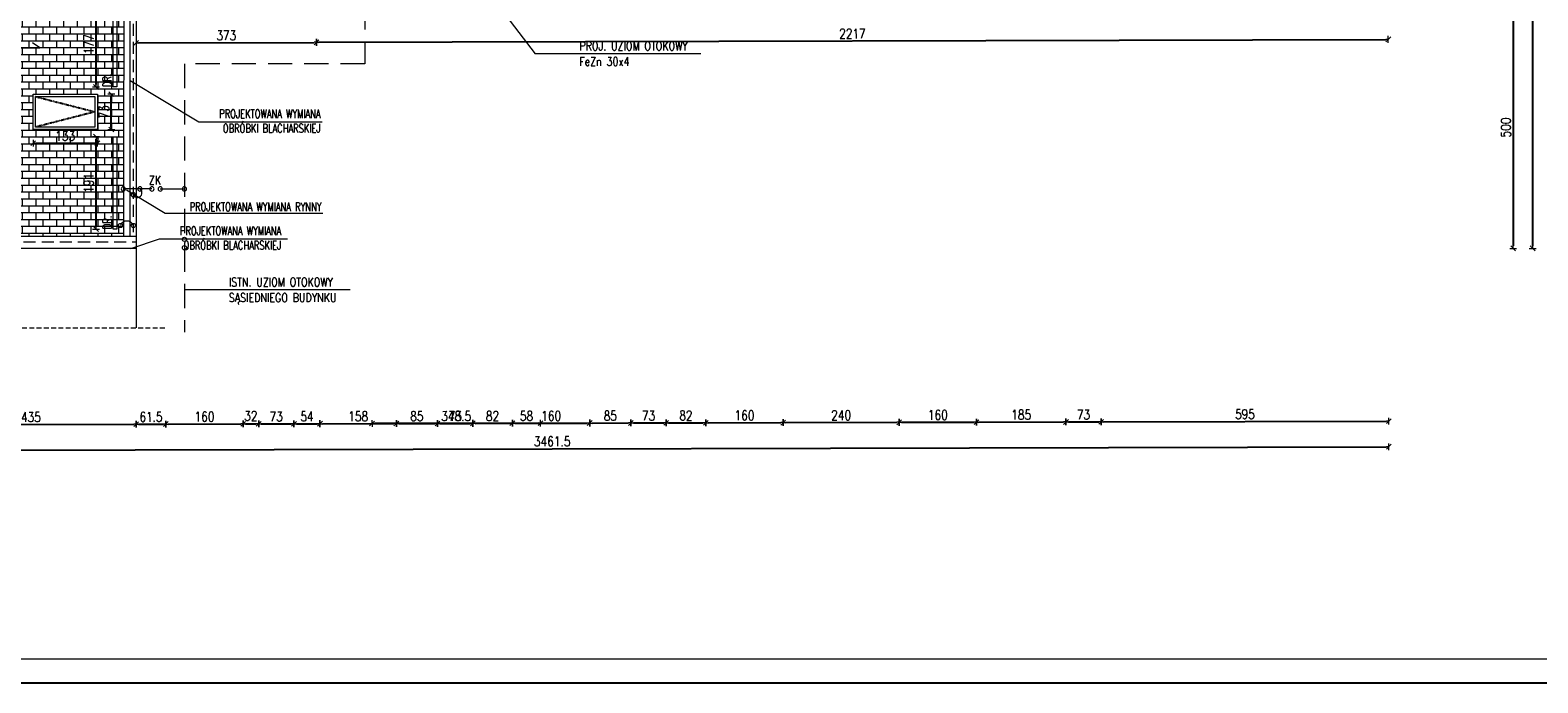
# Model space of a CAD drawing. Header units: millimetres. Extents: x 5973 to 39040, y 4443 to 37727.
# Tile 41 of 52: x 16274 to 19393, y 19708 to 21059. Entities that reach past the tile are written whole.
import ezdxf
from ezdxf.enums import TextEntityAlignment as Align

# ---------------------------------------------------------------- set-up
doc = ezdxf.new("R2010")
doc.units = ezdxf.units.MM
for name, pattern in [('DASHDOT', [1, 0.5, -0.25, 0, -0.25]), ('DASHED', [0.75, 0.5, -0.25]), ('HIDDEN', [0.375, 0.25, -0.125])]:
    doc.linetypes.add(name, pattern=pattern)
for name, color, linetype, lineweight in [('!MODUS_OPIS', 3, 'Continuous', 13), ('_MODUS - Ramka', 1, 'Continuous', 15), ('Cienka', 3, 'Continuous', 9), ('E_0', 4, 'Continuous', 15), ('Widok', 1, 'Continuous', 15), ('WYMIAROWANIE', 1, 'Continuous', 18)]:
    doc.layers.add(name, color=color, linetype=linetype, lineweight=lineweight)
for name, color, linetype in [('E_OSP', 2, 'Continuous'), ('INSTALACJA ODGROMOWA', 7, 'Continuous'), ('OSIE', 1, 'DASHDOT')]:
    doc.layers.add(name, color=color, linetype=linetype)
doc.styles.add('ROMANS', font='romans.shx', dxfattribs={"width": 0.8})
doc.styles.add('TXT', font='simplex.shx', dxfattribs={"width": 0.8})
doc.dimstyles.new('DIM100', dxfattribs={"dimscale": 5, "dimtxt": 4, "dimasz": 1, "dimexe": 0, "dimexo": 0, "dimgap": 1, "dimtad": 1, "dimdec": 4, "dimrnd": 0.5, "dimdsep": 46, "dimtxsty": 'TXT', "dimblk1": 'TICK1', "dimblk2": 'TICK1', "dimsah": 1, "dimcen": 0, "dimse1": 1, "dimse2": 1, "dimclrd": 1, "dimclre": 7, "dimclrt": 9, "dimadec": 0, "dimazin": 0, "dimtfac": 1, "dimtdec": 4, "dimtmove": 2, "dimatfit": 3, "dimldrblk": 'TICK1', "dimfxl": 1, "dimtolj": 1, "dimarcsym": 0})

# ---------------------------------------------------------------- blocks, each defined once
blk = doc.blocks.new('TICK1')
at = {"color": 2}
blk.add_line((-1, -1), (1, 1), dxfattribs=at)
at = {"color": 0}
for p, q in [((0, 0), (-1, 0)), ((0, -1.4), (0, 1.4))]:
    blk.add_line(p, q, dxfattribs=at)
blk = doc.blocks.new('*D171')
at = {"layer": 'Defpoints', "color": 0, "transparency": 16777216}
for p in [(16986.8, 21107.6), (16633.8, 20607.6), (19341.8, 20607.6)]:
    blk.add_point(p, dxfattribs=at)
at = {"layer": 'WYMIAROWANIE', "color": 1, "lineweight": -2, "transparency": 16777216}
blk.add_line((19341.8, 21102.6), (19341.8, 20612.6), dxfattribs=at)
at = {"layer": 'WYMIAROWANIE', "color": 1, "lineweight": -2, "transparency": 16777216, "xscale": 5, "yscale": 5, "zscale": 5}
for p, rotation in [((19341.8, 21107.6), 90), ((19341.8, 20607.6), 270)]:
    blk.add_blockref('TICK1', p, dxfattribs=dict(at, rotation=rotation))
at = {"layer": 'WYMIAROWANIE', "color": 9, "transparency": 16777216, "insert": (19326.8, 20857.6), "char_height": 20, "attachment_point": 5, "rotation": 90, "style": 'TXT'}
blk.add_mtext('\\A1;500', dxfattribs=at)
blk = doc.blocks.new('*D172')
at = {"layer": 'Defpoints', "color": 0, "transparency": 16777216}
for p in [(16650, 23125.7), (19382.3, 23125.7), (16650, 20607.6)]:
    blk.add_point(p, dxfattribs=at)
at = {"layer": 'WYMIAROWANIE', "color": 1, "lineweight": -2, "transparency": 16777216}
blk.add_line((19382.3, 20612.6), (19382.3, 23120.7), dxfattribs=at)
at = {"layer": 'WYMIAROWANIE', "color": 1, "lineweight": -2, "transparency": 16777216, "xscale": 5, "yscale": 5, "zscale": 5}
for p, rotation in [((19382.3, 23125.7), 90), ((19382.3, 20607.6), 270)]:
    blk.add_blockref('TICK1', p, dxfattribs=dict(at, rotation=rotation))
at = {"layer": 'WYMIAROWANIE', "color": 9, "transparency": 16777216, "insert": (19367.3, 21866.6), "char_height": 20, "attachment_point": 5, "rotation": 90, "style": 'TXT'}
blk.add_mtext('\\A1;2518', dxfattribs=at)
blk = doc.blocks.new('*D186')
at = {"layer": 'Defpoints', "color": 0, "transparency": 16777216}
for p in [(16058, 20300.3), (16493.1, 20299.2), (16493.3, 20243.9)]:
    blk.add_point(p, dxfattribs=at)
at = {"layer": 'WYMIAROWANIE', "color": 1, "lineweight": -2, "transparency": 16777216}
blk.add_line((16063.2, 20242.8), (16488.3, 20243.9), dxfattribs=at)
at = {"layer": 'WYMIAROWANIE', "color": 1, "lineweight": -2, "transparency": 16777216, "xscale": 5, "yscale": 5, "zscale": 5}
for p, rotation in [((16058.2, 20242.8), 180.1361048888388), ((16493.3, 20243.9), 0.1361048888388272)]:
    blk.add_blockref('TICK1', p, dxfattribs=dict(at, rotation=rotation))
at = {"layer": 'WYMIAROWANIE', "color": 9, "transparency": 16777216, "insert": (16275.7, 20258.3), "char_height": 20, "attachment_point": 5, "rotation": 0.1361, "style": 'TXT'}
blk.add_mtext('\\A1;435', dxfattribs=at)
blk = doc.blocks.new('*D187')
at = {"layer": 'Defpoints', "color": 0, "transparency": 16777216}
for p in [(16553, 20969.1), (16493.1, 20299.2), (16554.7, 20244)]:
    blk.add_point(p, dxfattribs=at)
at = {"layer": 'WYMIAROWANIE', "color": 1, "lineweight": -2, "transparency": 16777216}
blk.add_line((16498.3, 20243.9), (16549.7, 20244), dxfattribs=at)
at = {"layer": 'WYMIAROWANIE', "color": 1, "lineweight": -2, "transparency": 16777216, "xscale": 5, "yscale": 5, "zscale": 5}
for p, rotation in [((16493.3, 20243.9), 180.1361048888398), ((16554.7, 20244), 0.136104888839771)]:
    blk.add_blockref('TICK1', p, dxfattribs=dict(at, rotation=rotation))
at = {"layer": 'WYMIAROWANIE', "color": 9, "transparency": 16777216, "insert": (16524, 20258.9), "char_height": 20, "attachment_point": 5, "rotation": 0.1361, "style": 'TXT'}
blk.add_mtext('\\A1;61.5', dxfattribs=at)
blk = doc.blocks.new('*D188')
at = {"layer": 'Defpoints', "color": 0, "transparency": 16777216}
for p in [(16553, 20969.1), (16713, 20969.1), (16714.7, 20244.4)]:
    blk.add_point(p, dxfattribs=at)
at = {"layer": 'WYMIAROWANIE', "color": 1, "lineweight": -2, "transparency": 16777216}
blk.add_line((16559.7, 20244), (16709.7, 20244.4), dxfattribs=at)
at = {"layer": 'WYMIAROWANIE', "color": 1, "lineweight": -2, "transparency": 16777216, "xscale": 5, "yscale": 5, "zscale": 5}
for p, rotation in [((16554.7, 20244), 180.1361048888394), ((16714.7, 20244.4), 0.1361048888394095)]:
    blk.add_blockref('TICK1', p, dxfattribs=dict(at, rotation=rotation))
at = {"layer": 'WYMIAROWANIE', "color": 9, "transparency": 16777216, "insert": (16634.7, 20259.2), "char_height": 20, "attachment_point": 5, "rotation": 0.1361, "style": 'TXT'}
blk.add_mtext('\\A1;160', dxfattribs=at)
blk = doc.blocks.new('*D189')
at = {"layer": 'Defpoints', "color": 0, "transparency": 16777216}
for p in [(16744.9, 21024.3), (16713, 20969.1), (16746.8, 20244.5)]:
    blk.add_point(p, dxfattribs=at)
at = {"layer": 'WYMIAROWANIE', "color": 1, "lineweight": -2, "transparency": 16777216}
blk.add_line((16719.7, 20244.4), (16741.8, 20244.5), dxfattribs=at)
at = {"layer": 'WYMIAROWANIE', "color": 1, "lineweight": -2, "transparency": 16777216, "xscale": 5, "yscale": 5, "zscale": 5}
for p, rotation in [((16714.7, 20244.4), 180.1361048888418), ((16746.8, 20244.5), 0.1361048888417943)]:
    blk.add_blockref('TICK1', p, dxfattribs=dict(at, rotation=rotation))
at = {"layer": 'WYMIAROWANIE', "color": 9, "transparency": 16777216, "insert": (16730.8, 20260.8), "char_height": 20, "attachment_point": 5, "rotation": 0.1361, "style": 'TXT'}
blk.add_mtext('\\A1;32', dxfattribs=at)
blk = doc.blocks.new('*D190')
at = {"layer": 'Defpoints', "color": 0, "transparency": 16777216}
for p in [(16744.9, 21024.3), (16817.9, 21024.3), (16819.8, 20244.6)]:
    blk.add_point(p, dxfattribs=at)
at = {"layer": 'WYMIAROWANIE', "color": 1, "lineweight": -2, "transparency": 16777216}
blk.add_line((16751.8, 20244.5), (16814.8, 20244.6), dxfattribs=at)
at = {"layer": 'WYMIAROWANIE', "color": 1, "lineweight": -2, "transparency": 16777216, "xscale": 5, "yscale": 5, "zscale": 5}
for p, rotation in [((16746.8, 20244.5), 180.1361048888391), ((16819.8, 20244.6), 0.1361048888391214)]:
    blk.add_blockref('TICK1', p, dxfattribs=dict(at, rotation=rotation))
at = {"layer": 'WYMIAROWANIE', "color": 9, "transparency": 16777216, "insert": (16783.2, 20259.6), "char_height": 20, "attachment_point": 5, "rotation": 0.1361, "style": 'TXT'}
blk.add_mtext('\\A1;73', dxfattribs=at)
blk = doc.blocks.new('*D191')
at = {"layer": 'Defpoints', "color": 0, "transparency": 16777216}
for p in [(16817.9, 21024.3), (16871.9, 20971.2), (16873.6, 20244.8)]:
    blk.add_point(p, dxfattribs=at)
at = {"layer": 'WYMIAROWANIE', "color": 1, "lineweight": -2, "transparency": 16777216}
blk.add_line((16824.8, 20244.7), (16868.6, 20244.8), dxfattribs=at)
at = {"layer": 'WYMIAROWANIE', "color": 1, "lineweight": -2, "transparency": 16777216, "xscale": 5, "yscale": 5, "zscale": 5}
for p, rotation in [((16819.8, 20244.6), 180.1361048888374), ((16873.6, 20244.8), 0.1361048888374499)]:
    blk.add_blockref('TICK1', p, dxfattribs=dict(at, rotation=rotation))
at = {"layer": 'WYMIAROWANIE', "color": 9, "transparency": 16777216, "insert": (16846.7, 20259.7), "char_height": 20, "attachment_point": 5, "rotation": 0.1361, "style": 'TXT'}
blk.add_mtext('\\A1;54', dxfattribs=at)
blk = doc.blocks.new('*D192')
at = {"layer": 'Defpoints', "color": 0, "transparency": 16777216}
for p in [(16871.9, 20971.2), (17029.9, 20969.1), (17031.6, 20245.1)]:
    blk.add_point(p, dxfattribs=at)
at = {"layer": 'WYMIAROWANIE', "color": 1, "lineweight": -2, "transparency": 16777216}
blk.add_line((16878.6, 20244.8), (17026.6, 20245.1), dxfattribs=at)
at = {"layer": 'WYMIAROWANIE', "color": 1, "lineweight": -2, "transparency": 16777216, "xscale": 5, "yscale": 5, "zscale": 5}
for p, rotation in [((16873.6, 20244.8), 180.1361048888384), ((17031.6, 20245.1), 0.1361048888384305)]:
    blk.add_blockref('TICK1', p, dxfattribs=dict(at, rotation=rotation))
at = {"layer": 'WYMIAROWANIE', "color": 9, "transparency": 16777216, "insert": (16952.6, 20260), "char_height": 20, "attachment_point": 5, "rotation": 0.1361, "style": 'TXT'}
blk.add_mtext('\\A1;158', dxfattribs=at)
blk = doc.blocks.new('*D193')
at = {"layer": 'Defpoints', "color": 0, "transparency": 16777216}
for p in [(17114.9, 21024.3), (17029.9, 20969.1), (17116.8, 20245.3)]:
    blk.add_point(p, dxfattribs=at)
at = {"layer": 'WYMIAROWANIE', "color": 1, "lineweight": -2, "transparency": 16777216}
blk.add_line((17036.6, 20245.2), (17111.8, 20245.3), dxfattribs=at)
at = {"layer": 'WYMIAROWANIE', "color": 1, "lineweight": -2, "transparency": 16777216, "xscale": 5, "yscale": 5, "zscale": 5}
for p, rotation in [((17031.6, 20245.1), 180.1361048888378), ((17116.8, 20245.3), 0.1361048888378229)]:
    blk.add_blockref('TICK1', p, dxfattribs=dict(at, rotation=rotation))
at = {"layer": 'WYMIAROWANIE', "color": 9, "transparency": 16777216, "insert": (17074.2, 20260.2), "char_height": 20, "attachment_point": 5, "rotation": 0.1361, "style": 'TXT'}
blk.add_mtext('\\A1;85', dxfattribs=at)
blk = doc.blocks.new('*D194')
at = {"layer": 'Defpoints', "color": 0, "transparency": 16777216}
for p in [(17114.9, 21024.3), (17187.9, 21024.3), (17189.8, 20245.5)]:
    blk.add_point(p, dxfattribs=at)
at = {"layer": 'WYMIAROWANIE', "color": 1, "lineweight": -2, "transparency": 16777216}
blk.add_line((17121.8, 20245.4), (17184.8, 20245.5), dxfattribs=at)
at = {"layer": 'WYMIAROWANIE', "color": 1, "lineweight": -2, "transparency": 16777216, "xscale": 5, "yscale": 5, "zscale": 5}
for p, rotation in [((17116.8, 20245.3), 180.1361048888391), ((17189.8, 20245.5), 0.1361048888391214)]:
    blk.add_blockref('TICK1', p, dxfattribs=dict(at, rotation=rotation))
at = {"layer": 'WYMIAROWANIE', "color": 9, "transparency": 16777216, "insert": (17153.2, 20260.4), "char_height": 20, "attachment_point": 5, "rotation": 0.1361, "style": 'TXT'}
blk.add_mtext('\\A1;73', dxfattribs=at)
blk = doc.blocks.new('*D195')
at = {"layer": 'Defpoints', "color": 0, "transparency": 16777216}
for p in [(17187.9, 21024.3), (17269.9, 20969.1), (17271.6, 20245.7)]:
    blk.add_point(p, dxfattribs=at)
at = {"layer": 'WYMIAROWANIE', "color": 1, "lineweight": -2, "transparency": 16777216}
blk.add_line((17194.8, 20245.5), (17266.6, 20245.7), dxfattribs=at)
at = {"layer": 'WYMIAROWANIE', "color": 1, "lineweight": -2, "transparency": 16777216, "xscale": 5, "yscale": 5, "zscale": 5}
for p, rotation in [((17189.8, 20245.5), 180.1361048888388), ((17271.6, 20245.7), 0.1361048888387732)]:
    blk.add_blockref('TICK1', p, dxfattribs=dict(at, rotation=rotation))
at = {"layer": 'WYMIAROWANIE', "color": 9, "transparency": 16777216, "insert": (17230.7, 20260.6), "char_height": 20, "attachment_point": 5, "rotation": 0.1361, "style": 'TXT'}
blk.add_mtext('\\A1;82', dxfattribs=at)
blk = doc.blocks.new('*D196')
at = {"layer": 'Defpoints', "color": 0, "transparency": 16777216}
for p in [(17269.9, 20969.1), (17429.9, 20969.1), (17431.6, 20246.1)]:
    blk.add_point(p, dxfattribs=at)
at = {"layer": 'WYMIAROWANIE', "color": 1, "lineweight": -2, "transparency": 16777216}
blk.add_line((17276.6, 20245.7), (17426.6, 20246.1), dxfattribs=at)
at = {"layer": 'WYMIAROWANIE', "color": 1, "lineweight": -2, "transparency": 16777216, "xscale": 5, "yscale": 5, "zscale": 5}
for p, rotation in [((17271.6, 20245.7), 180.1361048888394), ((17431.6, 20246.1), 0.1361048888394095)]:
    blk.add_blockref('TICK1', p, dxfattribs=dict(at, rotation=rotation))
at = {"layer": 'WYMIAROWANIE', "color": 9, "transparency": 16777216, "insert": (17351.6, 20260.9), "char_height": 20, "attachment_point": 5, "rotation": 0.1361, "style": 'TXT'}
blk.add_mtext('\\A1;160', dxfattribs=at)
blk = doc.blocks.new('*D197')
at = {"layer": 'Defpoints', "color": 0, "transparency": 16777216}
for p in [(17514.9, 21024.3), (17429.9, 20969.1), (17516.8, 20246.3)]:
    blk.add_point(p, dxfattribs=at)
at = {"layer": 'WYMIAROWANIE', "color": 1, "lineweight": -2, "transparency": 16777216}
blk.add_line((17436.6, 20246.1), (17511.8, 20246.3), dxfattribs=at)
at = {"layer": 'WYMIAROWANIE', "color": 1, "lineweight": -2, "transparency": 16777216, "xscale": 5, "yscale": 5, "zscale": 5}
for p, rotation in [((17431.6, 20246.1), 180.1361048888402), ((17516.8, 20246.3), 0.1361048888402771)]:
    blk.add_blockref('TICK1', p, dxfattribs=dict(at, rotation=rotation))
at = {"layer": 'WYMIAROWANIE', "color": 9, "transparency": 16777216, "insert": (17474.2, 20261.2), "char_height": 20, "attachment_point": 5, "rotation": 0.1361, "style": 'TXT'}
blk.add_mtext('\\A1;85', dxfattribs=at)
blk = doc.blocks.new('*D198')
at = {"layer": 'Defpoints', "color": 0, "transparency": 16777216}
for p in [(17514.9, 21024.3), (17587.9, 21024.3), (17589.8, 20246.5)]:
    blk.add_point(p, dxfattribs=at)
at = {"layer": 'WYMIAROWANIE', "color": 1, "lineweight": -2, "transparency": 16777216}
blk.add_line((17521.8, 20246.3), (17584.8, 20246.5), dxfattribs=at)
at = {"layer": 'WYMIAROWANIE', "color": 1, "lineweight": -2, "transparency": 16777216, "xscale": 5, "yscale": 5, "zscale": 5}
for p, rotation in [((17516.8, 20246.3), 180.1361048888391), ((17589.8, 20246.5), 0.1361048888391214)]:
    blk.add_blockref('TICK1', p, dxfattribs=dict(at, rotation=rotation))
at = {"layer": 'WYMIAROWANIE', "color": 9, "transparency": 16777216, "insert": (17553.2, 20261.4), "char_height": 20, "attachment_point": 5, "rotation": 0.1361, "style": 'TXT'}
blk.add_mtext('\\A1;73', dxfattribs=at)
blk = doc.blocks.new('*D199')
at = {"layer": 'Defpoints', "color": 0, "transparency": 16777216}
for p in [(17587.9, 21024.3), (17669.9, 20969.1), (17671.6, 20246.7)]:
    blk.add_point(p, dxfattribs=at)
at = {"layer": 'WYMIAROWANIE', "color": 1, "lineweight": -2, "transparency": 16777216}
blk.add_line((17594.8, 20246.5), (17666.6, 20246.7), dxfattribs=at)
at = {"layer": 'WYMIAROWANIE', "color": 1, "lineweight": -2, "transparency": 16777216, "xscale": 5, "yscale": 5, "zscale": 5}
for p, rotation in [((17589.8, 20246.5), 180.1361048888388), ((17671.6, 20246.7), 0.1361048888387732)]:
    blk.add_blockref('TICK1', p, dxfattribs=dict(at, rotation=rotation))
at = {"layer": 'WYMIAROWANIE', "color": 9, "transparency": 16777216, "insert": (17630.7, 20261.6), "char_height": 20, "attachment_point": 5, "rotation": 0.1361, "style": 'TXT'}
blk.add_mtext('\\A1;82', dxfattribs=at)
blk = doc.blocks.new('*D200')
at = {"layer": 'Defpoints', "color": 0, "transparency": 16777216}
for p in [(17669.9, 20969.1), (17829.9, 20969.1), (17831.6, 20247)]:
    blk.add_point(p, dxfattribs=at)
at = {"layer": 'WYMIAROWANIE', "color": 1, "lineweight": -2, "transparency": 16777216}
blk.add_line((17676.6, 20246.7), (17826.6, 20247), dxfattribs=at)
at = {"layer": 'WYMIAROWANIE', "color": 1, "lineweight": -2, "transparency": 16777216, "xscale": 5, "yscale": 5, "zscale": 5}
for p, rotation in [((17671.6, 20246.7), 180.1361048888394), ((17831.6, 20247), 0.1361048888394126)]:
    blk.add_blockref('TICK1', p, dxfattribs=dict(at, rotation=rotation))
at = {"layer": 'WYMIAROWANIE', "color": 9, "transparency": 16777216, "insert": (17751.6, 20261.9), "char_height": 20, "attachment_point": 5, "rotation": 0.1361, "style": 'TXT'}
blk.add_mtext('\\A1;160', dxfattribs=at)
blk = doc.blocks.new('*D201')
at = {"layer": 'Defpoints', "color": 0, "transparency": 16777216}
for p in [(17829.9, 20969.1), (18069.9, 20969.1), (18071.6, 20247.6)]:
    blk.add_point(p, dxfattribs=at)
at = {"layer": 'WYMIAROWANIE', "color": 1, "lineweight": -2, "transparency": 16777216}
blk.add_line((17836.6, 20247.1), (18066.6, 20247.6), dxfattribs=at)
at = {"layer": 'WYMIAROWANIE', "color": 1, "lineweight": -2, "transparency": 16777216, "xscale": 5, "yscale": 5, "zscale": 5}
for p, rotation in [((17831.6, 20247), 180.1361048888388), ((18071.6, 20247.6), 0.1361048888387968)]:
    blk.add_blockref('TICK1', p, dxfattribs=dict(at, rotation=rotation))
at = {"layer": 'WYMIAROWANIE', "color": 9, "transparency": 16777216, "insert": (17951.6, 20262.3), "char_height": 20, "attachment_point": 5, "rotation": 0.1361, "style": 'TXT'}
blk.add_mtext('\\A1;240', dxfattribs=at)
blk = doc.blocks.new('*D202')
at = {"layer": 'Defpoints', "color": 0, "transparency": 16777216}
for p in [(18069.9, 20969.1), (18229.9, 20969.1), (18231.6, 20248)]:
    blk.add_point(p, dxfattribs=at)
at = {"layer": 'WYMIAROWANIE', "color": 1, "lineweight": -2, "transparency": 16777216}
blk.add_line((18076.6, 20247.6), (18226.6, 20248), dxfattribs=at)
at = {"layer": 'WYMIAROWANIE', "color": 1, "lineweight": -2, "transparency": 16777216, "xscale": 5, "yscale": 5, "zscale": 5}
for p, rotation in [((18071.6, 20247.6), 180.1361048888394), ((18231.6, 20248), 0.1361048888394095)]:
    blk.add_blockref('TICK1', p, dxfattribs=dict(at, rotation=rotation))
at = {"layer": 'WYMIAROWANIE', "color": 9, "transparency": 16777216, "insert": (18151.6, 20262.8), "char_height": 20, "attachment_point": 5, "rotation": 0.1361, "style": 'TXT'}
blk.add_mtext('\\A1;160', dxfattribs=at)
blk = doc.blocks.new('*D203')
at = {"layer": 'Defpoints', "color": 0, "transparency": 16777216}
for p in [(18414.9, 21024.3), (18229.9, 20969.1), (18416.8, 20248.4)]:
    blk.add_point(p, dxfattribs=at)
at = {"layer": 'WYMIAROWANIE', "color": 1, "lineweight": -2, "transparency": 16777216}
blk.add_line((18236.6, 20248), (18411.8, 20248.4), dxfattribs=at)
at = {"layer": 'WYMIAROWANIE', "color": 1, "lineweight": -2, "transparency": 16777216, "xscale": 5, "yscale": 5, "zscale": 5}
for p, rotation in [((18231.6, 20248), 180.1361048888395), ((18416.8, 20248.4), 0.1361048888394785)]:
    blk.add_blockref('TICK1', p, dxfattribs=dict(at, rotation=rotation))
at = {"layer": 'WYMIAROWANIE', "color": 9, "transparency": 16777216, "insert": (18324.1, 20263.2), "char_height": 20, "attachment_point": 5, "rotation": 0.1361, "style": 'TXT'}
blk.add_mtext('\\A1;185', dxfattribs=at)
blk = doc.blocks.new('*D204')
at = {"layer": 'Defpoints', "color": 0, "transparency": 16777216}
for p in [(18414.9, 21024.3), (18487.9, 21024.3), (18489.7, 20248.6)]:
    blk.add_point(p, dxfattribs=at)
at = {"layer": 'WYMIAROWANIE', "color": 1, "lineweight": -2, "transparency": 16777216}
blk.add_line((18421.8, 20248.4), (18484.7, 20248.6), dxfattribs=at)
at = {"layer": 'WYMIAROWANIE', "color": 1, "lineweight": -2, "transparency": 16777216, "xscale": 5, "yscale": 5, "zscale": 5}
for p, rotation in [((18416.8, 20248.4), 180.1361048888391), ((18489.7, 20248.6), 0.1361048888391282)]:
    blk.add_blockref('TICK1', p, dxfattribs=dict(at, rotation=rotation))
at = {"layer": 'WYMIAROWANIE', "color": 9, "transparency": 16777216, "insert": (18453.2, 20263.5), "char_height": 20, "attachment_point": 5, "rotation": 0.1361, "style": 'TXT'}
blk.add_mtext('\\A1;73', dxfattribs=at)
blk = doc.blocks.new('*D205')
at = {"layer": 'Defpoints', "color": 0, "transparency": 16777216}
for p in [(18487.9, 21024.3), (19082.9, 20944), (19084.6, 20250)]:
    blk.add_point(p, dxfattribs=at)
at = {"layer": 'WYMIAROWANIE', "color": 1, "lineweight": -2, "transparency": 16777216}
blk.add_line((18494.7, 20248.6), (19079.6, 20250), dxfattribs=at)
at = {"layer": 'WYMIAROWANIE', "color": 1, "lineweight": -2, "transparency": 16777216, "xscale": 5, "yscale": 5, "zscale": 5}
for p, rotation in [((18489.7, 20248.6), 180.1361048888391), ((19084.6, 20250), 0.1361048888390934)]:
    blk.add_blockref('TICK1', p, dxfattribs=dict(at, rotation=rotation))
at = {"layer": 'WYMIAROWANIE', "color": 9, "transparency": 16777216, "insert": (18787.1, 20264.3), "char_height": 20, "attachment_point": 5, "rotation": 0.1361, "style": 'TXT'}
blk.add_mtext('\\A1;595', dxfattribs=at)
blk = doc.blocks.new('*D206')
at = {"layer": 'Defpoints', "color": 0, "transparency": 16777216}
for p in [(15622.9, 20258.2), (19084.4, 20266.4), (19084.6, 20197.1)]:
    blk.add_point(p, dxfattribs=at)
at = {"layer": 'WYMIAROWANIE', "color": 1, "lineweight": -2, "transparency": 16777216}
blk.add_line((15628.1, 20188.9), (19079.6, 20197.1), dxfattribs=at)
at = {"layer": 'WYMIAROWANIE', "color": 1, "lineweight": -2, "transparency": 16777216, "xscale": 5, "yscale": 5, "zscale": 5}
for p, rotation in [((15623.1, 20188.9), 180.1361048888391), ((19084.6, 20197.1), 0.1361048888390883)]:
    blk.add_blockref('TICK1', p, dxfattribs=dict(at, rotation=rotation))
at = {"layer": 'WYMIAROWANIE', "color": 9, "transparency": 16777216, "insert": (17353.8, 20208), "char_height": 20, "attachment_point": 5, "rotation": 0.1361, "style": 'TXT'}
blk.add_mtext('\\A1;3461.5', dxfattribs=at)
blk = doc.blocks.new('*D207')
at = {"layer": 'Defpoints', "color": 0, "transparency": 16777216}
for p in [(16493.1, 21087.6), (16866.1, 21088.7), (16866.3, 21034)]:
    blk.add_point(p, dxfattribs=at)
at = {"layer": 'WYMIAROWANIE', "color": 1, "lineweight": -2, "transparency": 16777216}
blk.add_line((16498.3, 21032.9), (16861.3, 21033.9), dxfattribs=at)
at = {"layer": 'WYMIAROWANIE', "color": 1, "lineweight": -2, "transparency": 16777216, "xscale": 5, "yscale": 5, "zscale": 5}
for p, rotation in [((16493.3, 21032.9), 180.1587716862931), ((16866.3, 21034), 0.1587716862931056)]:
    blk.add_blockref('TICK1', p, dxfattribs=dict(at, rotation=rotation))
at = {"layer": 'WYMIAROWANIE', "color": 9, "transparency": 16777216, "insert": (16679.8, 21048.4), "char_height": 20, "attachment_point": 5, "rotation": 0.1588, "style": 'TXT'}
blk.add_mtext('\\A1;373', dxfattribs=at)
blk = doc.blocks.new('*D208')
at = {"layer": 'Defpoints', "color": 0, "transparency": 16777216}
for p in [(19082.9, 21252.4), (16866.1, 21088.7), (19083.5, 21040.1)]:
    blk.add_point(p, dxfattribs=at)
at = {"layer": 'WYMIAROWANIE', "color": 1, "lineweight": -2, "transparency": 16777216}
blk.add_line((16871.3, 21034), (19078.5, 21040.1), dxfattribs=at)
at = {"layer": 'WYMIAROWANIE', "color": 1, "lineweight": -2, "transparency": 16777216, "xscale": 5, "yscale": 5, "zscale": 5}
for p, rotation in [((16866.3, 21034), 180.1587716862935), ((19083.5, 21040.1), 0.1587716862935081)]:
    blk.add_blockref('TICK1', p, dxfattribs=dict(at, rotation=rotation))
at = {"layer": 'WYMIAROWANIE', "color": 9, "transparency": 16777216, "insert": (17974.9, 21052), "char_height": 20, "attachment_point": 5, "rotation": 0.1588, "style": 'TXT'}
blk.add_mtext('\\A1;2217', dxfattribs=at)
blk = doc.blocks.new('*D209')
at = {"layer": 'Defpoints', "color": 0, "transparency": 16777216}
for p in [(17269.9, 20969.1), (17329, 20516.2), (17329.7, 20245.9)]:
    blk.add_point(p, dxfattribs=at)
at = {"layer": 'WYMIAROWANIE', "color": 1, "lineweight": -2, "transparency": 16777216}
blk.add_line((17276.6, 20245.7), (17324.7, 20245.8), dxfattribs=at)
at = {"layer": 'WYMIAROWANIE', "color": 1, "lineweight": -2, "transparency": 16777216, "xscale": 5, "yscale": 5, "zscale": 5}
for p, rotation in [((17271.6, 20245.7), 180.1361048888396), ((17329.7, 20245.9), 0.1361048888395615)]:
    blk.add_blockref('TICK1', p, dxfattribs=dict(at, rotation=rotation))
at = {"layer": 'WYMIAROWANIE', "color": 9, "transparency": 16777216, "insert": (17300.6, 20260.8), "char_height": 20, "attachment_point": 5, "rotation": 0.1361, "style": 'TXT'}
blk.add_mtext('\\A1;58', dxfattribs=at)
blk = doc.blocks.new('*D210')
at = {"layer": 'Defpoints', "color": 0, "transparency": 16777216}
for p in [(16979.9, 20776.9), (17329, 20516.2), (16981.2, 20245)]:
    blk.add_point(p, dxfattribs=at)
at = {"layer": 'WYMIAROWANIE', "color": 1, "lineweight": -2, "transparency": 16777216}
blk.add_line((17324.7, 20245.8), (16986.2, 20245), dxfattribs=at)
at = {"layer": 'WYMIAROWANIE', "color": 1, "lineweight": -2, "transparency": 16777216, "xscale": 5, "yscale": 5, "zscale": 5}
for p, rotation in [((16981.2, 20245), 180.1361048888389), ((17329.7, 20245.9), 0.1361048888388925)]:
    blk.add_blockref('TICK1', p, dxfattribs=dict(at, rotation=rotation))
at = {"layer": 'WYMIAROWANIE', "color": 9, "transparency": 16777216, "insert": (17155.4, 20260.4), "char_height": 20, "attachment_point": 5, "rotation": 0.1361, "style": 'TXT'}
blk.add_mtext('\\A1;348.5', dxfattribs=at)
blk = doc.blocks.new('*D219')
at = {"layer": 'Defpoints', "color": 0, "transparency": 16777216}
for p in [(16280.1, 20846.1), (16413.1, 20846.1), (16413.1, 20825.3)]:
    blk.add_point(p, dxfattribs=at)
at = {"layer": 'WYMIAROWANIE', "color": 1, "lineweight": -2, "transparency": 16777216}
blk.add_line((16285.1, 20825.3), (16408.1, 20825.3), dxfattribs=at)
at = {"layer": 'WYMIAROWANIE', "color": 1, "lineweight": -2, "transparency": 16777216, "xscale": 5, "yscale": 5, "zscale": 5, "rotation": 180}
blk.add_blockref('TICK1', (16280.1, 20825.3), dxfattribs=at)
at = {"layer": 'WYMIAROWANIE', "color": 1, "lineweight": -2, "transparency": 16777216, "xscale": 5, "yscale": 5, "zscale": 5}
blk.add_blockref('TICK1', (16413.1, 20825.3), dxfattribs=at)
at = {"layer": 'WYMIAROWANIE', "color": 9, "transparency": 16777216, "insert": (16346.6, 20840.3), "char_height": 20, "attachment_point": 5, "style": 'TXT'}
blk.add_mtext('\\A1;133', dxfattribs=at)
blk = doc.blocks.new('*D220')
at = {"layer": 'Defpoints', "color": 0, "transparency": 16777216}
for p in [(16425.4, 20926.7), (16441.9, 20926.7), (16425.4, 20853.7)]:
    blk.add_point(p, dxfattribs=at)
at = {"layer": 'WYMIAROWANIE', "color": 1, "lineweight": -2, "transparency": 16777216}
blk.add_line((16441.9, 20858.7), (16441.9, 20921.7), dxfattribs=at)
at = {"layer": 'WYMIAROWANIE', "color": 1, "lineweight": -2, "transparency": 16777216, "xscale": 5, "yscale": 5, "zscale": 5}
for p, rotation in [((16441.9, 20926.7), 90), ((16441.9, 20853.7), 270)]:
    blk.add_blockref('TICK1', p, dxfattribs=dict(at, rotation=rotation))
at = {"layer": 'WYMIAROWANIE', "color": 9, "transparency": 16777216, "insert": (16426.9, 20890.2), "char_height": 20, "attachment_point": 5, "rotation": 90, "style": 'TXT'}
blk.add_mtext('\\A1;73', dxfattribs=at)
blk = doc.blocks.new('E_PUSZKA')
at = {"layer": 'E_0', "color": 3}
blk.add_circle((0, 0), 4.35, dxfattribs=at)
blk = doc.blocks.new('ODGROMÓWKA')
at = {"layer": '!MODUS_OPIS', "ltscale": 0.7}
for p, q in [((4558.4, 12546.5), (4634.9, 12446.4)), ((4977.9, 12446.4), (4634.9, 12446.4)), ((4252.6, 11957.8), (3909.7, 11957.8))]:
    blk.add_line(p, q, dxfattribs=at)
at = {"layer": 'E_0', "color": 2, "linetype": 'HIDDEN', "ltscale": 100}
for p, q in [((3803.7, 12696.3), (3803.7, 12077.4)), ((2939.4, 12057.7), (3809.7, 12057.7))]:
    blk.add_line(p, q, dxfattribs=at)
at = {"layer": 'E_0'}
for p, q in [((3842.4, 12166.9), (3783.4, 12166.9)), ((3859.6, 12166.9), (3909.7, 12166.9))]:
    blk.add_line(p, q, dxfattribs=at)
at = {"layer": 'E_0', "color": 1, "linetype": 'DASHED', "ltscale": 100}
blk.add_line((3909.7, 12045.2), (3909.7, 11870.4), dxfattribs=at)
at = {"layer": 'E_0', "color": 3, "linetype": 'DASHED', "ltscale": 100}
blk.add_lwpolyline([(2839.4, 12062.6), (2839.4, 13362.3), (2778.4, 13362.3), (2778.4, 14503.3), (3540.4, 14503.3), (3540.4, 14633.7), (5284.4, 14633.7), (5284.4, 14503.3), (6039.4, 14503.3), (6039.4, 13917.3), (6499.5, 13917.2), (6499.4, 12546.3), (4282.7, 12546.5), (4282.7, 12425.5), (3909.7, 12425.5), (3909.7, 12062.6)], dxfattribs=at)
at = {"layer": 'E_0'}
for centre, radius, start, end in [((3812.3, 12158.9), 9.62, 205.6933, 57.1257), ((3790.7, 12086.3), 14.2, 20.6341, 159.3659)]:
    blk.add_arc(centre, radius, start, end, dxfattribs=at)
at = {"layer": 'E_0', "xscale": -1}
for p, rotation in [((3783.4, 12166.9), 89.99999999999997), ((3817.5, 12166.9), 207.9059449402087), ((3842.4, 12166.9), 89.99999999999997), ((3859.6, 12166.9), 89.99999999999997), ((3909.7, 12166.9), 89.99999999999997), ((3803.7, 12154.7), 89.99999999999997), ((3803.7, 12154.7), 89.99999999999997)]:
    blk.add_blockref('E_PUSZKA', p, dxfattribs=dict(at, rotation=rotation))
blk.add_blockref('E_PUSZKA', (3803.7, 12154.7), dxfattribs=at)
at = {"layer": 'E_0'}
for p in [(3777.5, 12091.3), (3804, 12091.3)]:
    blk.add_blockref('E_PUSZKA', p, dxfattribs=at)
at = {"layer": 'E_0', "rotation": 270}
for p in [(3909.7, 12062.6), (3909.7, 12045.2)]:
    blk.add_blockref('E_PUSZKA', p, dxfattribs=at)
at = {"layer": '!MODUS_OPIS', "ltscale": 0.7, "style": 'TXT', "width": 0.8}
for s, p in [('PROJ. UZIOM OTOKOWY', (4726.7, 12462.7)), ('FeZn 30x4', (4726.7, 12430.5)), ('ISTN. UZIOM OTOKOWY', (4001.5, 11974.1)), ('SĄSIEDNIEGO BUDYNKU', (4001.5, 11941.9))]:
    blk.add_text(s, height=18, dxfattribs=at).set_placement(p, align=Align.MIDDLE_LEFT)
at = {"layer": 'E_OSP', "style": 'ROMANS', "width": 0.8}
blk.add_text('ZK', height=18, dxfattribs=at).set_placement((3836.2, 12185), align=Align.MIDDLE_LEFT)
blk = doc.blocks.new('*D286')
at = {"layer": 'Defpoints', "color": 0, "transparency": 16777216}
for p in [(16410.3, 21118.7), (16445.7, 21118.7), (16445.7, 20941.7)]:
    blk.add_point(p, dxfattribs=at)
at = {"layer": 'WYMIAROWANIE', "color": 1, "lineweight": -2, "transparency": 16777216}
blk.add_line((16410.3, 20946.7), (16410.3, 21113.7), dxfattribs=at)
at = {"layer": 'WYMIAROWANIE', "color": 1, "lineweight": -2, "transparency": 16777216, "xscale": 5, "yscale": 5, "zscale": 5}
for p, rotation in [((16410.3, 21118.7), 90), ((16410.3, 20941.7), 270)]:
    blk.add_blockref('TICK1', p, dxfattribs=dict(at, rotation=rotation))
at = {"layer": 'WYMIAROWANIE', "color": 9, "transparency": 16777216, "insert": (16395.3, 21030.2), "char_height": 20, "attachment_point": 5, "rotation": 90, "style": 'TXT'}
blk.add_mtext('\\A1;177', dxfattribs=at)
blk = doc.blocks.new('*D287')
at = {"layer": 'Defpoints', "color": 0, "transparency": 16777216}
for p in [(16410.3, 20838.7), (16445.7, 20838.7), (16445.7, 20647.6)]:
    blk.add_point(p, dxfattribs=at)
at = {"layer": 'WYMIAROWANIE', "color": 1, "lineweight": -2, "transparency": 16777216}
blk.add_line((16410.3, 20652.6), (16410.3, 20833.7), dxfattribs=at)
at = {"layer": 'WYMIAROWANIE', "color": 1, "lineweight": -2, "transparency": 16777216, "xscale": 5, "yscale": 5, "zscale": 5}
for p, rotation in [((16410.3, 20838.7), 90), ((16410.3, 20647.6), 270)]:
    blk.add_blockref('TICK1', p, dxfattribs=dict(at, rotation=rotation))
at = {"layer": 'WYMIAROWANIE', "color": 9, "transparency": 16777216, "insert": (16395.3, 20743.1), "char_height": 20, "attachment_point": 5, "rotation": 90, "style": 'TXT'}
blk.add_mtext('\\A1;191', dxfattribs=at)

msp = doc.modelspace()

# ---------------------------------------------------------------- hatches: boundary and pattern name
at = {"layer": 'Cienka', "transparency": 33554483}
h = msp.add_hatch(dxfattribs=at)
h.set_pattern_fill('AR-B816', color=256, scale=0.07)
h.paths.add_polyline_path([(16493.1459, 20632.63121), (16468.1459, 20632.63346), (16468.20403, 21277.66708), (16058.02649, 21833.66483), (16058.02649, 20632.63121)])
h.paths.add_polyline_path([(16280.1459, 21206.66483), (16413.1459, 21206.66483), (16413.1459, 21133.66483), (16280.1459, 21133.66483)], flags=16)
h.paths.add_polyline_path([(16280.1459, 20926.66483), (16413.1459, 20926.66483), (16413.1459, 20853.66483), (16280.1459, 20853.66483)], flags=16)
h.paths.add_polyline_path([(16285.1459, 21201.66483), (16408.1459, 21201.66483), (16408.1459, 21138.66483), (16285.1459, 21138.66483)], flags=0)
h.paths.add_polyline_path([(16285.1459, 20921.66483), (16408.1459, 20921.66483), (16408.1459, 20858.66483), (16285.1459, 20858.66483)], flags=0)

# ---------------------------------------------------------------- linework, layer by layer
at = {"layer": '!MODUS_OPIS', "ltscale": 0.7}
for points in [[(16234.00019, 21022.71681), (16294.28276, 21022.71681), (16278.58417, 21032.7639)], [(16481.15258, 20954.94746), (16622.6793, 20869.16575), (16878.15024, 20869.16575)], [(16473.61582, 20728.81239), (16553.35058, 20680.48383), (16879.67145, 20680.48383)], [(16482.26466, 20607.63121), (16541.35532, 20627.04509), (16806.65374, 20627.04509)]]:
    msp.add_lwpolyline(points, dxfattribs=at)
at = {"layer": '_MODUS - Ramka'}
msp.add_lwpolyline([(14912.89701, 23858.42738), (14912.89701, 19758.42738), (20602.89701, 19758.42738), (20602.89701, 23858.42738)], close=True, dxfattribs=at)
at = {"layer": 'Defpoints'}
msp.add_lwpolyline([(14712.89701, 23908.42738), (14712.89701, 19708.42738), (20652.89701, 19708.42738), (20652.89701, 23908.42738), (14712.89701, 23908.42738)], dxfattribs=at)
at = {"layer": 'OSIE', "transparency": 33554687}
msp.add_lwpolyline([(16285.1459, 20921.66483), (16408.1459, 20890.16483), (16285.1459, 20858.66483)], dxfattribs=at)
at = {"layer": 'Widok'}
for points in [[(16481.1459, 20632.63229), (16481.20286, 21264.66591), (19070.92547, 21264.4325), (19070.92547, 22368.01039)], [(16468.1459, 20632.63346), (16468.20403, 21277.66708), (19057.92547, 21277.43367), (19057.92547, 22355.49073)], [(16866.17545, 21251.59788), (16866.16068, 21087.63121), (16493.1459, 21087.63121), (16493.1459, 20607.63121), (15622.90707, 20607.63121), (15622.90707, 20906.63121)], [(16453.20403, 21118.66483), (16453.20403, 20941.66483), (16445.70403, 20941.66483), (16445.70403, 21118.66483), (16453.20403, 21118.66483), (16453.20403, 21118.66483)], [(16493.1459, 21098.38817), (16493.1459, 20607.63121)], [(16280.1459, 20853.66483), (16280.1459, 20926.66483), (16413.1459, 20926.66483), (16413.1459, 20853.66483), (16280.1459, 20853.66483)], [(16453.20403, 20838.66483), (16453.20403, 20647.63121), (16445.70403, 20647.63121), (16445.70403, 20838.66483), (16453.20403, 20838.66483), (16453.20403, 20838.66483)], [(15622.90707, 20622.63121), (15622.90707, 20632.63121), (16493.1459, 20632.63121)], [(16493.1459, 20607.63121), (16493.1459, 20443.09437)]]:
    msp.add_lwpolyline(points, dxfattribs=at)
msp.add_lwpolyline([(16285.1459, 20858.66483), (16285.1459, 20921.66483), (16408.1459, 20921.66483), (16408.1459, 20858.66483)], close=True, dxfattribs=at)
at = {"layer": 'Widok', "linetype": 'DASHED', "ltscale": 20}
msp.add_lwpolyline([(15567.49787, 20443.09437), (16552.91693, 20443.09437)], dxfattribs=at)

# ---------------------------------------------------------------- block references
at = {"layer": 'INSTALACJA ODGROMOWA'}
msp.add_blockref('ODGROMÓWKA', (12683.48703, 8563.71099), dxfattribs=at)

# ---------------------------------------------------------------- texts
at = {"layer": '!MODUS_OPIS', "ltscale": 0.7, "char_height": 18, "attachment_point": 3, "rotation": 90, "style": 'TXT'}
for insert in [(16424.44586, 20969.62661), (16424.44586, 20675.593)]:
    msp.add_mtext_dynamic_manual_height_columns('{\\W0.7;DR.}', width=202.8482185, gutter_width=12.5, heights=[0], dxfattribs=dict(at, insert=insert))
at = {"layer": '!MODUS_OPIS', "ltscale": 0.7, "char_height": 18, "attachment_point": 3, "style": 'TXT'}
for s, width, insert in [('{\\W0.7;PROJEKTOWANA WYMIANA OBRÓBKI BLACHARSKIEJ}', 267.629343, (16874.69171, 20895.09899)), ('{\\W0.7;PROJEKTOWANA WYMIANA RYNNY}', 372.1843363, (16876.62588, 20702.61994)), ('{\\W0.7;PROJEKTOWANA WYMIANA OBRÓBKI BLACHARSKIEJ}', 267.629343, (16793.36772, 20652.97833))]:
    msp.add_mtext_dynamic_manual_height_columns(s, width=width, gutter_width=12.5, heights=[0], dxfattribs=dict(at, insert=insert))

# ---------------------------------------------------------------- dimensions: what is measured, and where the dimension line sits
at = {"layer": 'WYMIAROWANIE'}
for base, p1, p2, angle, picture, middle in [((19382.26049, 23125.66483), (16650.02299, 20607.63121), (16650.02299, 23125.66483), 90, '*D172', (19367.26049, 21866.64802)), ((19083.51385, 21040.10366), (16866.1459, 21088.66483), (19082.92547, 21252.43142), 180.15877169, '*D208', (17974.8641, 21052.03155)), ((16410.33991, 21118.66483), (16445.70403, 20941.66483), (16445.70403, 21118.66483), 90, '*D286', (16395.33991, 21030.16483)), ((19341.82469, 20607.63121), (16986.81161, 21107.63121), (16633.79683, 20607.63121), 90, '*D171', (19326.82469, 20857.63121)), ((16819.75909, 20244.64008), (16744.90707, 21024.27956), (16817.90707, 21024.27956), 180.13610489, '*D190', (16783.22367, 20259.55334)), ((16873.63201, 20244.76806), (16817.90707, 21024.27956), (16871.90646, 20971.16525), 180.13610489, '*D191', (16846.65992, 20259.70403)), ((17116.75742, 20245.3456), (17029.90482, 20969.13024), (17114.90707, 21024.27956), 180.13610489, '*D193', (17074.15539, 20260.24444)), ((17189.75701, 20245.51901), (17114.90707, 21024.27956), (17187.90707, 21024.27956), 180.13610489, '*D194', (17153.22158, 20260.43226)), ((17271.62328, 20245.71348), (17187.90707, 21024.27956), (17269.90482, 20969.13024), 180.13610489, '*D195', (17230.65451, 20260.6162)), ((17516.75516, 20246.29579), (17429.90482, 20969.13024), (17514.90707, 21024.27956), 180.13610489, '*D197', (17474.15314, 20261.19463)), ((17589.75475, 20246.4692), (17514.90707, 21024.27956), (17587.90707, 21024.27956), 180.13610489, '*D198', (17553.21932, 20261.38245)), ((17671.62102, 20246.66367), (17587.90707, 21024.27956), (17669.90482, 20969.13024), 180.13610489, '*D199', (17630.65225, 20261.56639)), ((18416.75008, 20248.43371), (18229.89399, 20969.13024), (18414.90707, 21024.27956), 180.13610489, '*D203', (18324.14293, 20263.21377)), ((18489.74967, 20248.60712), (18414.90707, 21024.27956), (18487.90707, 21024.27956), 180.13610489, '*D204', (18453.21424, 20263.52037)), ((19084.57412, 20250.02011), (18487.90707, 21024.27956), (19082.92547, 20944.04615), 180.13610489, '*D205', (18787.12626, 20264.31357)), ((16554.74674, 20244.01055), (16493.1459, 20299.24594), (16553.02423, 20969.13024), 180.13610489, '*D187', (16523.97646, 20258.9375)), ((16714.74584, 20244.39063), (16553.02423, 20969.13024), (16713.02423, 20969.13024), 180.13610489, '*D188', (16634.71065, 20259.20055)), ((17031.62464, 20245.14337), (16871.90646, 20971.16525), (17029.90482, 20969.13024), 180.13610489, '*D192', (16952.59269, 20259.95567)), ((17431.62238, 20246.09356), (17269.90482, 20969.13024), (17429.90482, 20969.13024), 180.13610489, '*D196', (17351.5872, 20260.90348)), ((17329.66188, 20245.85135), (17269.90482, 20969.13024), (17329.01971, 20516.18278), 180.13610489, '*D209', (17300.60695, 20260.78237)), ((17831.62012, 20247.04374), (17669.90482, 20969.13024), (17829.90482, 20969.13024), 180.13610489, '*D200', (17751.58494, 20261.85366)), ((18071.60794, 20247.61383), (17829.90482, 20969.13024), (18069.89399, 20969.13024), 180.13610489, '*D201', (17951.5784, 20262.32874)), ((18231.60704, 20247.99391), (18069.89399, 20969.13024), (18229.89399, 20969.13024), 180.13610489, '*D202', (18151.57186, 20262.80383)), ((16441.89029, 20926.66483), (16425.3699, 20853.66483), (16425.3699, 20926.66483), 90, '*D220', (16426.89029, 20890.16483)), ((16410.33991, 20838.66483), (16445.70403, 20647.63121), (16445.70403, 20838.66483), 90, '*D287', (16395.33991, 20743.14802)), ((16981.17403, 20245.02352), (17329.01971, 20516.18278), (16979.91054, 20776.90988), 180.13610489, '*D210', (17155.38232, 20260.43739)), ((16493.27746, 20243.86453), (16058.02649, 20300.27956), (16493.1459, 20299.24594), 180.13610489, '*D186', (16275.68457, 20258.34769))]:
    dim = msp.add_linear_dim(base=base, p1=p1, p2=p2, angle=angle, dimstyle='DIM100', override={"dimtxsty": 'TXT', "dimldrblk": 'TICK1'}, dxfattribs=at)
    dim.commit()
    dim.dimension.update_dxf_attribs({"geometry": picture, "text_midpoint": middle})
for p1, p2, distance, picture, middle in [((16493.1459, 21087.63121), (16866.1459, 21088.66483), -54.7055, '*D207', (16679.75593, 21048.44268)), ((15622.90856, 20258.17803), (19084.43913, 20266.40084), -69.25999, '*D206', (17353.80274, 20208.0296))]:
    dim = msp.add_aligned_dim(p1=p1, p2=p2, distance=distance, dimstyle='DIM100', override={"dimtxsty": 'TXT', "dimldrblk": 'TICK1'}, dxfattribs=at)
    dim.commit()
    dim.dimension.update_dxf_attribs({"geometry": picture, "text_midpoint": middle})
dim = msp.add_linear_dim(base=(16746.75951, 20244.46668), p1=(16713.02423, 20969.13024), p2=(16744.90707, 21024.27956), angle=180.13610489, dimstyle='DIM100', override={"dimtxsty": 'TXT', "dimldrblk": 'TICK1'}, dxfattribs=at)
dim.commit()
dim.dimension.update_dxf_attribs({"geometry": '*D189', "text_midpoint": (16730.84175, 20260.75499), "dimtype": 160})
dim = msp.add_linear_dim(base=(16413.1459, 20825.30018), p1=(16280.1459, 20846.05882), p2=(16413.1459, 20846.05882), dimstyle='DIM100', override={"dimtxsty": 'TXT', "dimldrblk": 'TICK1'}, dxfattribs=at)
dim.commit()
dim.dimension.update_dxf_attribs({"geometry": '*D219', "text_midpoint": (16346.6459, 20840.30018)})

doc.saveas('drawing.dxf')
